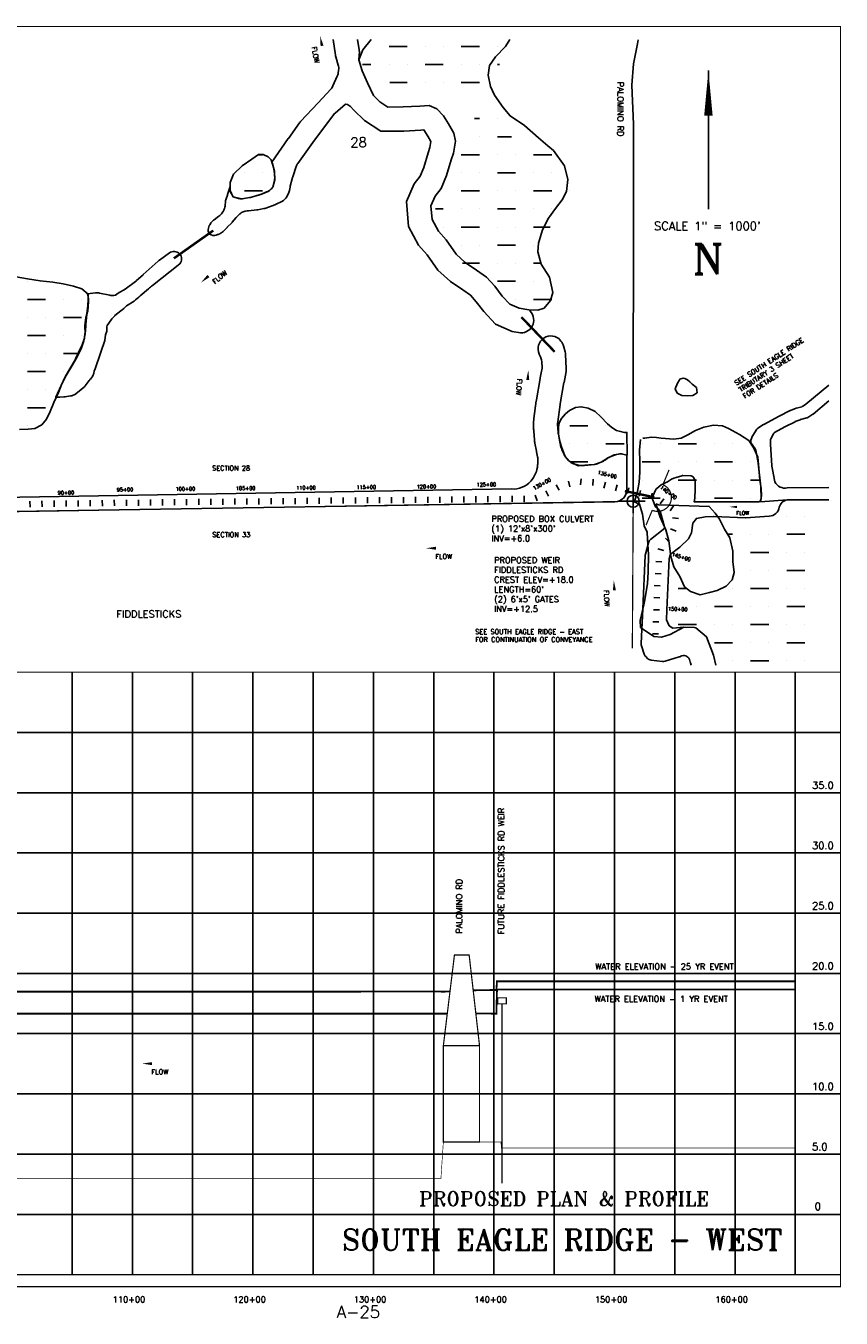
# Model space of a CAD drawing. Extents: x 221291 to 238051, y 790593 to 801335.
# Tile 4 of 4: x 231287 to 238051, y 790593 to 801320. Entities that reach past the tile are written whole.
import ezdxf
from ezdxf.enums import TextEntityAlignment as Align

# ---------------------------------------------------------------- set-up
doc = ezdxf.new("R2010")
doc.units = 0
doc.header["$LTSCALE"] = 800
doc.header["$PDMODE"] = 34
doc.header["$PDSIZE"] = 100
doc.linetypes.add('DASHED', pattern=[0])
doc.layers.get('0').update_dxf_attribs({"linetype": 'CONTINUOUS'})
for name, color, linetype in [('BORDER', 1, 'CONTINUOUS'), ('FLOOD1', 15, 'CONTINUOUS'), ('FLOOD3', 15, 'CONTINUOUS'), ('GRID', 2, 'CONTINUOUS'), ('HATCH', 3, 'CONTINUOUS'), ('MAJROADS', 9, 'CONTINUOUS'), ('PLAKES', 5, 'CONTINUOUS'), ('PRSTRUCT', 13, 'CONTINUOUS'), ('SEC', 2, 'CONTINUOUS'), ('SPROF', 11, 'DASHED'), ('STATIONS', 7, 'CONTINUOUS'), ('STRUCTTEXT', 7, 'CONTINUOUS'), ('STRUCTURES', 1, 'CONTINUOUS'), ('SUBBASINS', 6, 'DASHED'), ('TEXT', 7, 'CONTINUOUS'), ('WL-PRESERVE', 14, 'CONTINUOUS')]:
    doc.layers.add(name, color=color, linetype=linetype)
doc.styles.get("Standard").update_dxf_attribs({"font": 'ROMANT'})

# ---------------------------------------------------------------- blocks, each defined once
blk = doc.blocks.new('*X')
at = {"color": 0}
for p, q in [((229950, 801150), (229950, 801150)), ((230100, 801150), (230250, 801150)), ((230400, 801150), (230400, 801150)), ((230550, 801150), (230550, 801150)), ((234300, 801150), (234450, 801150)), ((234600, 801150), (234600, 801150)), ((234750, 801150), (234750, 801150)), ((234900, 801150), (235050, 801150)), ((235200, 801150), (235200, 801150)), ((229800, 801000), (229950, 801000)), ((230100, 801000), (230100, 801000)), ((230250, 801000), (230250, 801000)), ((230400, 801000), (230550, 801000)), ((230700, 801000), (230700, 801000)), ((234079, 801000), (234150, 801000)), ((234300, 801000), (234300, 801000)), ((234450, 801000), (234450, 801000)), ((234600, 801000), (234750, 801000)), ((234900, 801000), (234900, 801000)), ((235050, 801000), (235050, 801000)), ((235200, 801000), (235218, 801000)), ((225928, 800727), (225928, 800757)), ((225938, 800727), (225938, 800765)), ((225947, 800727), (225947, 800757)), ((226528, 800727), (226528, 800757)), ((226538, 800727), (226538, 800765)), ((226547, 800727), (226547, 800757)), ((229800, 800850), (229800, 800850)), ((229950, 800850), (229950, 800850)), ((230100, 800850), (230250, 800850)), ((230400, 800850), (230400, 800850)), ((230550, 800850), (230550, 800850)), ((230700, 800850), (230709, 800850)), ((234307, 800850), (234450, 800850)), ((234600, 800850), (234600, 800850)), ((234750, 800850), (234750, 800850)), ((234900, 800850), (235050, 800850)), ((225300, 800727), (225375, 800727)), ((225319, 800727), (225307, 800748)), ((225356, 800727), (225368, 800748)), ((225900, 800727), (225975, 800727)), ((225919, 800727), (225907, 800748)), ((225956, 800727), (225968, 800748)), ((226500, 800727), (226575, 800727)), ((226519, 800727), (226507, 800748)), ((226556, 800727), (226568, 800748)), ((229800, 800700), (229950, 800700)), ((230100, 800700), (230100, 800700)), ((230250, 800700), (230250, 800700)), ((230400, 800700), (230550, 800700)), ((229620, 800550), (229650, 800550)), ((229800, 800550), (229800, 800550)), ((229950, 800550), (229950, 800550)), ((230100, 800550), (230250, 800550)), ((230400, 800550), (230400, 800550)), ((230550, 800550), (230550, 800550)), ((235009, 800550), (235050, 800550)), ((235200, 800550), (235200, 800550)), ((229650, 800400), (229650, 800400)), ((229800, 800400), (229950, 800400)), ((230100, 800400), (230100, 800400)), ((230250, 800400), (230250, 800400)), ((230400, 800400), (230550, 800400)), ((235050, 800400), (235050, 800400)), ((235200, 800400), (235316, 800400)), ((225028, 800207), (225028, 800237)), ((225038, 800207), (225038, 800245)), ((225047, 800207), (225047, 800237)), ((225056, 800207), (225068, 800228)), ((225619, 800207), (225607, 800228)), ((225656, 800207), (225668, 800228)), ((229532, 800250), (229650, 800250)), ((229800, 800250), (229800, 800250)), ((229950, 800250), (229950, 800250)), ((230100, 800250), (230250, 800250)), ((230400, 800250), (230400, 800250)), ((233216, 800250), (233250, 800250)), ((234900, 800250), (235050, 800250)), ((235200, 800250), (235200, 800250)), ((235350, 800250), (235350, 800250)), ((235500, 800250), (235650, 800250)), ((225000, 800207), (225075, 800207)), ((225600, 800207), (225675, 800207)), ((229650, 800100), (229650, 800100)), ((229800, 800100), (229950, 800100)), ((230100, 800100), (230100, 800100)), ((230250, 800100), (230250, 800100)), ((230400, 800100), (230459, 800100)), ((233100, 800100), (233100, 800100)), ((233250, 800100), (233250, 800100)), ((234900, 800100), (234900, 800100)), ((235050, 800100), (235050, 800100)), ((235200, 800100), (235350, 800100)), ((235500, 800100), (235500, 800100)), ((235650, 800100), (235650, 800100)), ((229532, 799950), (229650, 799950)), ((229800, 799950), (229800, 799950)), ((229950, 799950), (229950, 799950)), ((230100, 799950), (230250, 799950)), ((233100, 799950), (233250, 799950)), ((234900, 799950), (235050, 799950)), ((235200, 799950), (235200, 799950)), ((235350, 799950), (235350, 799950)), ((235500, 799950), (235650, 799950)), ((235800, 799950), (235800, 799950)), ((234687, 799800), (234750, 799800)), ((234900, 799800), (234900, 799800)), ((235050, 799800), (235050, 799800)), ((235200, 799800), (235350, 799800)), ((235500, 799800), (235500, 799800)), ((235650, 799800), (235650, 799800)), ((224119, 799688), (224107, 799709)), ((224128, 799688), (224128, 799718)), ((224138, 799688), (224138, 799725)), ((224147, 799688), (224147, 799718)), ((224156, 799688), (224168, 799709)), ((224728, 799688), (224728, 799718)), ((224738, 799688), (224738, 799725)), ((224747, 799688), (224747, 799718)), ((224756, 799688), (224768, 799709)), ((225356, 799688), (225368, 799709)), ((234750, 799650), (234750, 799650)), ((234900, 799650), (235050, 799650)), ((235200, 799650), (235200, 799650)), ((235350, 799650), (235350, 799650)), ((235500, 799650), (235638, 799650)), ((234900, 799500), (234900, 799500)), ((235050, 799500), (235050, 799500)), ((235200, 799500), (235350, 799500)), ((235500, 799500), (235500, 799500)), ((234909, 799350), (235050, 799350)), ((235200, 799350), (235200, 799350)), ((235350, 799350), (235350, 799350)), ((235500, 799350), (235561, 799350)), ((223819, 799168), (223807, 799189)), ((223828, 799168), (223828, 799198)), ((223838, 799168), (223838, 799206)), ((223847, 799168), (223847, 799198)), ((223856, 799168), (223868, 799189)), ((224419, 799168), (224407, 799189)), ((224428, 799168), (224428, 799198)), ((224438, 799168), (224438, 799206)), ((224447, 799168), (224447, 799198)), ((224456, 799168), (224468, 799189)), ((225028, 799168), (225028, 799198)), ((225038, 799168), (225038, 799206)), ((225047, 799168), (225047, 799198)), ((225056, 799168), (225068, 799189)), ((231075, 799200), (231150, 799200)), ((231300, 799200), (231300, 799200)), ((235200, 799200), (235350, 799200)), ((235500, 799200), (235500, 799200)), ((231150, 799050), (231150, 799050)), ((231300, 799050), (231450, 799050)), ((231600, 799050), (231600, 799050)), ((231750, 799050), (231750, 799050)), ((235350, 799050), (235350, 799050)), ((235500, 799050), (235650, 799050)), ((231075, 798900), (231150, 798900)), ((231300, 798900), (231300, 798900)), ((231450, 798900), (231450, 798900)), ((231600, 798900), (231750, 798900)), ((230700, 798750), (230850, 798750)), ((231150, 798750), (231150, 798750)), ((231300, 798750), (231450, 798750)), ((231600, 798750), (231600, 798750)), ((231750, 798750), (231750, 798750)), ((223519, 798649), (223507, 798669)), ((223528, 798649), (223528, 798679)), ((223538, 798649), (223538, 798686)), ((223547, 798649), (223547, 798679)), ((223556, 798649), (223568, 798669)), ((224119, 798649), (224107, 798669)), ((224128, 798649), (224128, 798679)), ((224138, 798649), (224138, 798686)), ((224147, 798649), (224147, 798679)), ((224156, 798649), (224168, 798669)), ((224719, 798649), (224707, 798669)), ((224728, 798649), (224728, 798679)), ((224738, 798649), (224738, 798686)), ((224747, 798649), (224747, 798679)), ((224756, 798649), (224768, 798669)), ((230467, 798600), (230550, 798600)), ((230700, 798600), (230700, 798600)), ((230850, 798600), (230850, 798600)), ((231075, 798600), (231150, 798600)), ((231300, 798600), (231300, 798600)), ((231450, 798600), (231450, 798600)), ((231600, 798600), (231727, 798600)), ((230550, 798450), (230550, 798450)), ((230700, 798450), (230850, 798450)), ((231150, 798450), (231150, 798450)), ((231300, 798450), (231450, 798450)), ((231600, 798450), (231600, 798450)), ((230446, 798300), (230550, 798300)), ((230700, 798300), (230700, 798300)), ((230850, 798300), (230850, 798300)), ((231075, 798300), (231150, 798300)), ((231300, 798300), (231300, 798300)), ((231450, 798300), (231450, 798300)), ((223200, 798129), (223275, 798129)), ((223219, 798129), (223207, 798150)), ((223228, 798129), (223228, 798159)), ((223238, 798129), (223238, 798167)), ((223247, 798129), (223247, 798159)), ((223256, 798129), (223268, 798150)), ((223800, 798129), (223875, 798129)), ((223819, 798129), (223807, 798150)), ((223828, 798129), (223828, 798159)), ((223838, 798129), (223838, 798167)), ((223847, 798129), (223847, 798159)), ((223856, 798129), (223868, 798150)), ((224400, 798129), (224475, 798129)), ((224419, 798129), (224407, 798150)), ((224428, 798129), (224428, 798159)), ((224438, 798129), (224438, 798167)), ((224447, 798129), (224447, 798159)), ((224456, 798129), (224468, 798150)), ((231150, 798150), (231150, 798150)), ((231300, 798150), (231450, 798150)), ((231075, 798000), (231150, 798000)), ((231300, 798000), (231300, 798000)), ((235800, 798000), (235950, 798000)), ((236100, 798000), (236100, 798000)), ((235800, 797850), (235800, 797850)), ((235950, 797850), (235950, 797850)), ((236100, 797850), (236250, 797850)), ((236400, 797850), (236400, 797850)), ((236550, 797850), (236550, 797850)), ((236700, 797850), (236850, 797850)), ((237000, 797850), (237000, 797850)), ((237150, 797850), (237150, 797850)), ((237300, 797850), (237304, 797850)), ((222338, 797609), (222338, 797647)), ((222938, 797609), (222938, 797647)), ((223538, 797609), (223538, 797647)), ((224138, 797609), (224138, 797647)), ((235809, 797700), (235950, 797700)), ((236400, 797700), (236550, 797700)), ((236700, 797700), (236700, 797700)), ((236850, 797700), (236850, 797700)), ((237000, 797700), (237150, 797700)), ((237300, 797700), (237300, 797700)), ((222300, 797609), (222375, 797609)), ((222319, 797609), (222307, 797630)), ((222328, 797609), (222328, 797639)), ((222347, 797609), (222347, 797639)), ((222356, 797609), (222368, 797630)), ((222900, 797609), (222975, 797609)), ((222919, 797609), (222907, 797630)), ((222928, 797609), (222928, 797639)), ((222947, 797609), (222947, 797639)), ((222956, 797609), (222968, 797630)), ((223500, 797609), (223575, 797609)), ((223519, 797609), (223507, 797630)), ((223528, 797609), (223528, 797639)), ((223547, 797609), (223547, 797639)), ((223556, 797609), (223568, 797630)), ((224100, 797609), (224175, 797609)), ((224119, 797609), (224107, 797630)), ((224128, 797609), (224128, 797639)), ((224147, 797609), (224147, 797639)), ((224156, 797609), (224168, 797630)), ((236400, 797550), (236400, 797550)), ((236550, 797550), (236550, 797550)), ((236700, 797550), (236850, 797550)), ((237000, 797550), (237000, 797550)), ((237150, 797550), (237150, 797550)), ((237300, 797550), (237376, 797550)), ((236400, 797400), (236550, 797400)), ((236700, 797400), (236700, 797400)), ((236850, 797400), (236850, 797400)), ((237000, 797400), (237150, 797400)), ((237300, 797400), (237300, 797400)), ((237600, 797250), (237600, 797250)), ((237750, 797250), (237750, 797250)), ((221456, 797090), (221468, 797111)), ((222019, 797090), (222007, 797111)), ((222028, 797090), (222028, 797120)), ((222038, 797090), (222038, 797127)), ((222047, 797090), (222047, 797120)), ((222056, 797090), (222068, 797111)), ((222619, 797090), (222607, 797111)), ((222628, 797090), (222628, 797120)), ((222638, 797090), (222638, 797127)), ((222647, 797090), (222647, 797120)), ((222656, 797090), (222668, 797111)), ((221454, 797090), (221475, 797090)), ((222000, 797090), (222075, 797090)), ((222600, 797090), (222675, 797090)), ((237110, 797100), (237150, 797100)), ((237300, 797100), (237300, 797100)), ((237450, 797100), (237450, 797100)), ((237600, 797100), (237750, 797100)), ((237150, 796950), (237150, 796950)), ((237300, 796950), (237450, 796950)), ((237600, 796950), (237600, 796950)), ((237750, 796950), (237750, 796950)), ((237300, 796800), (237300, 796800)), ((237450, 796800), (237450, 796800)), ((237600, 796800), (237750, 796800)), ((221719, 796570), (221707, 796591)), ((221728, 796570), (221728, 796600)), ((221738, 796570), (221738, 796608)), ((221747, 796570), (221747, 796600)), ((221756, 796570), (221768, 796591)), ((222319, 796570), (222307, 796591)), ((222328, 796570), (222328, 796600)), ((222338, 796570), (222338, 796608)), ((222347, 796570), (222347, 796600)), ((222356, 796570), (222368, 796591)), ((222909, 796587), (222907, 796591)), ((236700, 796650), (236770, 796650)), ((237150, 796650), (237150, 796650)), ((237300, 796650), (237450, 796650)), ((237600, 796650), (237600, 796650)), ((237750, 796650), (237750, 796650)), ((221700, 796570), (221775, 796570)), ((222300, 796570), (222375, 796570)), ((236700, 796500), (236700, 796500)), ((236850, 796500), (236850, 796500)), ((237000, 796500), (237150, 796500)), ((237300, 796500), (237300, 796500)), ((237450, 796500), (237450, 796500)), ((237600, 796500), (237750, 796500)), ((236700, 796350), (236850, 796350)), ((237000, 796350), (237000, 796350)), ((237150, 796350), (237150, 796350)), ((237300, 796350), (237450, 796350)), ((237600, 796350), (237600, 796350)), ((237750, 796350), (237750, 796350)), ((237000, 796200), (237150, 796200)), ((237300, 796200), (237300, 796200)), ((237450, 796200), (237450, 796200)), ((237600, 796200), (237750, 796200)), ((237000, 796050), (237000, 796050)), ((237150, 796050), (237150, 796050)), ((237300, 796050), (237450, 796050)), ((237600, 796050), (237600, 796050)), ((237750, 796050), (237750, 796050))]:
    blk.add_line(p, q, dxfattribs=at)
blk = doc.blocks.new('PRWEIR')
at = {"layer": 'PRSTRUCT', "color": 0, "const_width": 10}
blk.add_lwpolyline([(-35, 0), (-35, 50), (35, 50), (35, 0)], close=True, dxfattribs=at)
blk.add_lwpolyline([(0, 0), (0, -1490)], dxfattribs=at)
blk = doc.blocks.new('WEIR')
at = {"layer": 'STRUCTURES', "color": 0, "const_width": 20}
blk.add_lwpolyline([(0, 498), (0, 230, -1), (0, -230), (0, -498)], format="xyb", dxfattribs=at)
blk = doc.blocks.new('FLARROW')
at = {"layer": 'PLAKES', "color": 0}
blk.add_lwpolyline([(0, 0, 0, 0.05, 0), (0.168, 0, 0, 0, -0.087559), (0.267, -0.018, 0, 0, 0.245722), (0.355, -0.006, 0, 0, -0.309425), (0.492, -0.004, 0, 0, 0), (0.558, -0.006, 0, 0, 0)], format="xyseb", dxfattribs=at)
blk.add_text('FLOW', height=0.08, dxfattribs=at).set_placement((0.295, -0.176), align=Align.CENTER)

msp = doc.modelspace()

# ---------------------------------------------------------------- linework, layer by layer
at = {"layer": 'BORDER', "color": 0, "const_width": 10}
msp.add_lwpolyline([(221296, 790855), (238046, 790855), (238046, 801315), (221296, 801315)], close=True, dxfattribs=at)
for points in [[(221296, 795955), (238046, 795955)], [(221296, 790955), (238046, 790955)]]:
    msp.add_lwpolyline(points, dxfattribs=at)
at = {"layer": 'FLOOD1', "color": 0, "const_width": 15}
for points in [[(235021, 793122), (235051, 793122), (235191, 793121), (235196, 793321), (235231, 793322), (237671, 793322)], [(222181, 792904), (222631, 792904), (222681, 792904), (223481, 792904), (223531, 792904), (228181, 793082), (228191, 793083), (229581, 793115), (229606, 793115), (229611, 793120), (229631, 793121), (234381, 793121), (234431, 793121), (234731, 793121), (234751, 793121), (234784, 793121)]]:
    msp.add_lwpolyline(points, dxfattribs=at)
at = {"layer": 'FLOOD3', "color": 0, "const_width": 15}
for points in [[(234999, 793314), (235051, 793316), (235191, 793317), (235196, 793389), (235231, 793389), (237671, 793389)], [(222181, 793080), (222631, 793080), (222681, 793080), (223481, 793080), (223531, 793080), (228181, 793243), (228191, 793243), (229581, 793295), (229606, 793296), (229611, 793303), (229631, 793303), (234381, 793304), (234431, 793304), (234731, 793304), (234751, 793303), (234806, 793306)]]:
    msp.add_lwpolyline(points, dxfattribs=at)
at = {"layer": 'GRID', "color": 0}
for points in [[(231671, 790955), (231671, 795955)], [(232171, 790955), (232171, 795955)], [(232671, 790955), (232671, 795955)], [(233171, 790955), (233171, 795955)], [(233671, 790955), (233671, 795955)], [(234171, 790955), (234171, 795955)], [(234671, 790955), (234671, 795955)], [(235171, 790955), (235171, 795955)], [(235671, 790955), (235671, 795955)], [(236171, 790955), (236171, 795955)], [(236671, 790955), (236671, 795955)], [(237171, 790955), (237171, 795955)], [(237671, 790955), (237671, 795955)], [(221296, 795455), (238046, 795455)], [(221296, 794955), (238046, 794955)], [(221296, 794455), (238046, 794455)], [(221296, 793955), (238046, 793955)], [(221296, 793455), (238046, 793455)], [(221296, 792955), (238046, 792955)], [(221296, 792455), (238046, 792455)], [(221296, 791955), (238046, 791955)], [(221296, 791455), (238046, 791455)]]:
    msp.add_lwpolyline(points, dxfattribs=at)
at = {"layer": 'MAJROADS', "color": 0}
msp.add_lwpolyline([(236367, 801205), (236362, 801171), (236329, 801004), (236316, 800829), (236329, 800503), (236326, 797374)], dxfattribs=at)
at = {"layer": 'PLAKES', "color": 0}
for points in [[(233938, 800669), (233852, 800596, 0.006734), (233850, 800594), (233682, 800372, 0.006178), (233681, 800370), (233543, 800178, 0.07425), (233529, 800152), (233501, 800068, 0.019195), (233499, 800061), (233481, 799990, 0.023652), (233479, 799981), (233475, 799954, -0.092714), (233462, 799919), (233452, 799902, -0.146626), (233411, 799863), (233364, 799839, -0.027671), (233354, 799835), (233279, 799807, -0.044966), (233262, 799803), (233212, 799794, -0.018882), (233204, 799793), (233133, 799786, 0.023358), (233124, 799785), (233107, 799781, 0.089591), (233074, 799769), (233073, 799768, 0.073217), (233051, 799749), (233034, 799731, 0.006911), (233032, 799729), (233000, 799691, -0.020788), (232995, 799685), (232958, 799648, -0.004386), (232957, 799647), (232923, 799614, -0.082188), (232896, 799595), (232883, 799589), (232878, 799589, -0.644336), (232799, 799630), (232806, 799653, -0.091514), (232823, 799685), (232829, 799692, -0.067746), (232849, 799711), (232888, 799739, 0.049273), (232902, 799752), (232911, 799761, 0.044289), (232921, 799775), (232923, 799778, 0.073391), (232935, 799804), (232938, 799814, 0.052409), (232942, 799834), (232943, 799857, -0.065896), (232948, 799883), (232959, 799915, 0.011503), (232961, 799920), (232968, 799944, -0.003112), (232968, 799945), (232981, 799987), (232981, 799980, 0.134787), (232992, 799929), (233007, 799901), (233052, 799888, 0.114051), (233097, 799886), (233142, 799894, 0.026795), (233152, 799896), (233230, 799919, 0.028865), (233241, 799923), (233285, 799941, 0.064888), (233308, 799954), (233317, 799962, 0.046423), (233331, 799975), (233336, 799980), (233350, 800039, 0.011142), (233351, 800044), (233353, 800053), (233346, 800121, 0.040349), (233344, 800136), (233337, 800163, 0.01311), (233335, 800168), (233329, 800188), (233464, 800384, -0.003692), (233465, 800386), (233558, 800515, -0.03349), (233566, 800525), (233711, 800680, 0.002185), (233712, 800680), (233817, 800794, 0.081286), (233834, 800821), (233871, 800902, 0.065552), (233878, 800927), (233882, 800951, 0.112075), (233879, 800995), (233859, 801064, -0.034206), (233856, 801077), (233836, 801208, -0.013281)], [(234038, 801208), (234052, 801121, 0.034206), (234055, 801107), (234049, 801039)], [(235460, 798963, -0.717951), (235392, 798771), (235322, 798783), (235184, 798843), (235087, 798948), (235024, 799030), (234975, 799084), (234913, 799129), (234811, 799197), (234705, 799292), (234618, 799419), (234545, 799499), (234463, 799655), (234444, 799861), (234510, 800009), (234559, 800073), (234589, 800145), (234625, 800267), (234640, 800311), (234647, 800360), (234623, 800405), (234589, 800456), (234565, 800455), (234423, 800447), (234232, 800446), (234096, 800534), (234005, 800624), (233980, 800652), (233957, 800666), (233938, 800669)], [(232023, 798910, 0.043341), (231994, 798880), (231961, 798832, -0.002801), (231958, 798786), (231948, 798754), (231943, 798707), (231910, 798612, -0.002575), (231909, 798611), (231858, 798466, 0.025791), (231855, 798456), (231850, 798435, -0.137752), (231824, 798388), (231822, 798387, 0.03441), (231813, 798377), (231779, 798332, -0.057977), (231763, 798315), (231729, 798287, -0.0219), (231722, 798281), (231698, 798264, -0.111959), (231657, 798248), (231614, 798241, -0.029456), (231602, 798240), (231568, 798239, 0.002495), (231567, 798239), (231535, 798237), (231611, 798402, -0.025864), (231615, 798411), (231696, 798548, 0.021405), (231700, 798555), (231750, 798660, 0.031223), (231755, 798672), (231771, 798719, 0.049389), (231775, 798739), (231780, 798777, 0.017945), (231781, 798784), (231784, 798840, -0.01037), (231784, 798844), (231792, 798925, -0.008911), (231792, 798929), (231801, 798999, 0.011641), (231802, 799004), (231805, 799044, 0.076805), (231803, 799075), (231798, 799095), (231865, 799104, -0.087617), (231899, 799102), (231984, 799084, 0.079023), (232016, 799082), (232032, 799084), (232054, 799100, -0.025776), (232062, 799106), (232102, 799130, 0.02235), (232110, 799135), (232197, 799198, 0.024633), (232205, 799205), (232261, 799254, 0.00284), (232261, 799255), (232386, 799368, -0.030631), (232395, 799376), (232478, 799435, -0.897457), (232564, 799344), (232339, 799166, 0.000915), (232306, 799137), (232236, 799079, 0.00802), (232185, 799035), (232122, 798995, -0.049327), (232074, 798954), (232026, 798917, 0.007305), (232023, 798910)], [(231030, 797285), (236175, 797370, 0.408721), (236273, 797470), (236274, 797756), (236230, 797769), (236215, 797767, 0.005249), (236213, 797767), (236188, 797762, 0.046156), (236171, 797757), (236136, 797744, 0.078323), (236109, 797729), (236096, 797719, -0.067969), (236073, 797705), (236033, 797688, -0.069845), (236006, 797680), (235967, 797676, -0.021481), (235959, 797675), (235891, 797672, -0.095438), (235853, 797678), (235831, 797686, -0.122472), (235790, 797713), (235770, 797735, -0.080301), (235753, 797761), (235734, 797804, -0.054155), (235727, 797824), (235705, 797930, -0.035634), (235704, 797944), (235699, 798013, -0.048804), (235700, 798032), (235720, 798178, -0.010558), (235720, 798182), (235751, 798359, -0.004247), (235752, 798360), (235770, 798451, 0.060928), (235771, 798476), (235765, 798591, 0.054789), (235762, 798613), (235748, 798663, 0.110499), (235727, 798702), (235709, 798724, 0.851107), (235555, 798579, -0.082287), (235569, 798515), (235570, 798502, -0.060928), (235566, 798454), (235555, 798398, 0.004247), (235555, 798394), (235523, 798215, 0.010558), (235522, 798207), (235502, 798062, 0.032215), (235500, 798036), (235500, 797972, 0.018042), (235501, 797957), (235506, 797884, 0.036201), (235510, 797855), (235524, 797790, -0.007566), (235525, 797784), (235532, 797744, -0.045574), (235536, 797708), (235536, 797706, -0.04), (235533, 797675, -0.165979), (235477, 797541, -0.234501), (235317, 797476), (231075, 797406)], [(237950, 798337), (237758, 798179, -0.026709), (237756, 798177), (237733, 798162, -0.083075), (237725, 798158), (237682, 798147, 0.03303), (237679, 798146), (237630, 798126, 0.019872), (237628, 798126), (237538, 798080, 0.005202), (237537, 798080), (237409, 798012, 0.022829), (237407, 798011), (237360, 797981, 0.110235), (237353, 797973), (237319, 797920, 0.038323), (237317, 797916), (237303, 797881, 0.257136), (237305, 797857), (237339, 797808, -0.105191), (237343, 797799), (237363, 797693, -0.018679), (237363, 797691), (237385, 797495, -0.021132), (237385, 797493), (237387, 797396, -0.160446), (237383, 797381), (237382, 797380, -0.244289), (237362, 797369), (236833, 797368), (236838, 797401, 0.027009), (236838, 797403), (236840, 797471, 0.006578), (236840, 797472), (236840, 797543, 0.140441), (236836, 797557), (236826, 797572, 0.24847), (236806, 797584), (236737, 797587, 0.081492), (236729, 797586), (236682, 797572, 0.100407), (236612, 797535, 0.002504), (236597, 797531), (236580, 797519, 0.022273), (236559, 797510), (236521, 797481, 0.11923), (236514, 797472), (236485, 797412, 0.216306), (236485, 797391), (236512, 797328, -0.077836), (236549, 797291), (236589, 797150, -0.007205), (236589, 797149)], [(237604, 797486, -0.35197), (237502, 797534), (237482, 797637), (237477, 797666, -0.026432), (237477, 797669), (237464, 797847, -0.029463), (237464, 797850), (237466, 797882, -0.101536), (237468, 797892), (237489, 797934, -0.155509), (237499, 797945), (237584, 797991, -0.00943), (237585, 797992), (237670, 798034, -0.019872), (237671, 798035), (237710, 798051, -0.03303), (237714, 798052), (237766, 798066, 0.083075), (237774, 798069), (237816, 798097, 0.026709), (237818, 798098), (237950, 798207, -0.006211)], [(237604, 797486), (237950, 797487, -0.362511)], [(236922, 797244), (236992, 797248, -0.025087), (236994, 797248), (237258, 797237, 0.026455), (237260, 797237), (237454, 797250, 0.365186), (237538, 797325, -0.291728), (237604, 797386, -0.322083)], [(236807, 796013), (236802, 796033, 0.025581), (236800, 796038), (236792, 796061, 0.459153), (236720, 796087), (236718, 796086, -0.052244), (236708, 796082), (236591, 796046, -0.105175), (236570, 796044), (236474, 796055, -0.167894), (236445, 796070), (236430, 796085, -0.112651), (236418, 796104), (236394, 796173, -0.097421), (236391, 796192), (236406, 796482, 0.001765), (236406, 796482), (236426, 796924, -0.053424), (236427, 796934), (236453, 797030, -0.163614), (236470, 797057), (236589, 797150)]]:
    msp.add_lwpolyline(points, format="xyb", dxfattribs=at)
for points in [[(236338, 797380), (236344, 797371)], [(236746, 796330), (236655, 796320), (236624, 796340), (236602, 796389), (236606, 796472), (236625, 796899), (236633, 796931), (236712, 796992), (236784, 797062), (236809, 797111), (236822, 797193), (236851, 797231), (236922, 797244)]]:
    msp.add_lwpolyline(points, dxfattribs=at)
at = {"layer": 'PRSTRUCT', "color": 0, "const_width": 10}
msp.add_lwpolyline([(234751, 792855), (234843, 793608), (234965, 793608), (235051, 792855)], dxfattribs=at)
msp.add_lwpolyline([(234751, 792055), (235051, 792055), (235051, 792855), (234751, 792855)], close=True, dxfattribs=at)
at = {"layer": 'SEC', "color": 0}
msp.add_point((236326, 797374), dxfattribs=at)
at = {"layer": 'SPROF', "color": 0, "const_width": 5}
msp.add_lwpolyline([(222181, 792575), (222631, 792575), (222681, 791755), (223481, 791755), (223531, 792755), (228181, 792855), (228191, 792855), (229581, 792855), (229606, 792905), (229611, 792905), (229631, 791755), (234381, 791755), (234431, 791755), (234731, 791755), (234751, 792055), (235230, 792055), (235231, 792005), (237671, 792005)], dxfattribs=at)
at = {"layer": 'STATIONS', "color": 0}
for p, q in [((235788, 797542), (235801, 797494)), ((235893, 797561), (235890, 797511)), ((235993, 797556), (235990, 797506)), ((235600, 797461), (235624, 797417)), ((235687, 797509), (235712, 797466)), ((236095, 797533), (236083, 797484)), ((236192, 797509), (236180, 797460)), ((236289, 797486), (236278, 797438)), ((236386, 797464), (236375, 797415)), ((236484, 797441), (236473, 797393)), ((231321, 797376), (231322, 797326)), ((231421, 797377), (231422, 797327)), ((231521, 797379), (231522, 797329)), ((231621, 797380), (231622, 797330)), ((231721, 797381), (231722, 797331)), ((231821, 797382), (231822, 797332)), ((231921, 797384), (231922, 797334)), ((232021, 797385), (232022, 797335)), ((232121, 797386), (232122, 797336)), ((232221, 797387), (232222, 797337)), ((232321, 797389), (232322, 797339)), ((232421, 797390), (232422, 797340)), ((232521, 797391), (232521, 797341)), ((232621, 797392), (232621, 797342)), ((232721, 797393), (232721, 797343)), ((232821, 797394), (232821, 797344)), ((232921, 797395), (232921, 797345)), ((233021, 797396), (233021, 797346)), ((233121, 797397), (233121, 797347)), ((233221, 797398), (233221, 797348)), ((233321, 797399), (233321, 797349)), ((233421, 797400), (233421, 797350)), ((233521, 797401), (233521, 797351)), ((233621, 797402), (233621, 797352)), ((233721, 797403), (233721, 797353)), ((233821, 797404), (233821, 797354)), ((233921, 797405), (233921, 797355)), ((234021, 797406), (234021, 797356)), ((234121, 797407), (234121, 797357)), ((234221, 797408), (234221, 797358)), ((234321, 797409), (234321, 797359)), ((234421, 797409), (234421, 797359)), ((234521, 797410), (234521, 797360)), ((234621, 797411), (234621, 797361)), ((234721, 797412), (234721, 797362)), ((234821, 797413), (234821, 797363)), ((234921, 797414), (234921, 797364)), ((235021, 797415), (235021, 797365)), ((235121, 797416), (235121, 797366)), ((235221, 797417), (235221, 797367)), ((235321, 797418), (235321, 797368)), ((235421, 797419), (235421, 797369)), ((235512, 797424), (235528, 797377)), ((236581, 797394), (236551, 797353)), ((236661, 797335), (236632, 797294)), ((236702, 797231), (236653, 797236)), ((236682, 797126), (236636, 797145)), ((236627, 797033), (236593, 797069)), ((236579, 796964), (236531, 796978)), ((236565, 796871), (236515, 796874)), ((236558, 796771), (236508, 796775)), ((236547, 796572), (236497, 796574)), ((236551, 796671), (236501, 796675)), ((236544, 796472), (236494, 796474)), ((236540, 796372), (236490, 796374)), ((236537, 796273), (236487, 796274))]:
    msp.add_line(p, q, dxfattribs=at)
at = {"layer": 'STRUCTURES', "color": 0, "const_width": 20}
for points in [[(232515, 799390), (232842, 799621)], [(235398, 798903), (235675, 798614)], [(236257, 797459), (236501, 797407)]]:
    msp.add_lwpolyline(points, dxfattribs=at)
at = {"layer": 'SUBBASINS', "color": 0, "const_width": 10}
msp.add_lwpolyline([(223457, 797203), (225801, 797213), (231030, 797285), (236326, 797374), (236319, 796153)], dxfattribs=at)
at = {"layer": 'TEXT', "color": 0}
msp.add_line((236950, 800950), (236950, 799799), dxfattribs=at)
msp.add_lwpolyline([(236950, 800950, 0, 70, 0), (236950, 800575, 70, 70, 0)], format="xyseb", dxfattribs=at)
at = {"layer": 'WL-PRESERVE', "color": 0}
for points in [[(234152, 801208), (234083, 801122), (234049, 801039), (234077, 800946), (234122, 800847), (234171, 800741), (234223, 800690), (234290, 800646), (234417, 800647), (234555, 800654), (234633, 800658), (234697, 800632), (234753, 800572), (234795, 800508), (234838, 800428), (234851, 800364), (234835, 800264), (234816, 800208), (234778, 800078), (234734, 799971), (234683, 799905), (234648, 799827), (234659, 799713), (234710, 799615), (234775, 799544), (234857, 799424), (234933, 799355), (235027, 799293), (235110, 799233), (235177, 799158), (235240, 799077), (235303, 799009), (235379, 798976), (235460, 798963), (235534, 798961), (235586, 798977), (235640, 799040), (235659, 799108), (235633, 799233), (235563, 799342), (235535, 799443), (235540, 799517), (235574, 799626), (235624, 799723), (235682, 799804), (235736, 799876), (235773, 799946), (235785, 800044), (235756, 800159), (235664, 800286), (235617, 800323), (235540, 800391), (235424, 800493), (235304, 800573), (235248, 800643), (235175, 800744), (235142, 800817), (235124, 800911), (235134, 800990), (235184, 801063), (235267, 801149), (235303, 801208)], [(231233, 797969), (231307, 797973), (231362, 797979), (231420, 798009), (231458, 798056), (231488, 798118), (231518, 798193), (231557, 798276), (231586, 798349), (231621, 798419), (231671, 798501), (231711, 798568), (231745, 798638), (231768, 798706), (231780, 798765), (231777, 798832), (231786, 798900), (231800, 798954), (231807, 799029), (231803, 799093), (231752, 799136), (231681, 799160), (231597, 799178), (231511, 799192), (231406, 799204), (231302, 799219), (231206, 799237)], [(236992, 798006), (236911, 797989), (236842, 797961), (236779, 797924), (236723, 797898), (236664, 797890), (236559, 797897), (236520, 797903), (236476, 797907), (236423, 797899), (236406, 797897)], [(237383, 797368), (237391, 797422), (237388, 797481), (237376, 797549), (237368, 797649), (237359, 797739), (237328, 797814), (237286, 797877), (237208, 797929), (237118, 797979), (237068, 798001), (236992, 798006)], [(237013, 796013), (236992, 796096), (236935, 796249), (236845, 796324), (236834, 796325), (236746, 796330), (236634, 796268), (236560, 796245), (236498, 796251), (236498, 796251), (236387, 796327), (236385, 796385), (236415, 796514), (236423, 796556), (236446, 796691), (236449, 796785), (236453, 796931), (236445, 797059), (236443, 797117), (236416, 797171), (236402, 797267), (236377, 797350), (236335, 797370), (236344, 797399), (236361, 797454), (236376, 797532), (236380, 797615), (236381, 797703), (236379, 797797), (236387, 797887)], [(237383, 797368), (237604, 797386), (237950, 797387)]]:
    msp.add_lwpolyline(points, dxfattribs=at)
for points in [[(233162, 800213), (233081, 800157), (233009, 800089), (232983, 800020), (232980, 799952), (233007, 799902), (233077, 799883), (233148, 799894), (233236, 799921), (233302, 799948), (233336, 799981), (233352, 800042), (233349, 800114), (233337, 800164), (233322, 800207), (233298, 800234), (233255, 800253), (233218, 800252)], [(236708, 798377), (236694, 798353), (236674, 798308), (236691, 798272), (236729, 798253), (236780, 798249), (236821, 798252), (236857, 798274), (236851, 798318), (236815, 798345), (236796, 798366), (236777, 798382), (236755, 798393), (236742, 798395), (236721, 798390), (236714, 798387)], [(236275, 797757), (236224, 797769), (236167, 797758), (236114, 797731), (236061, 797699), (236006, 797680), (235922, 797670), (235870, 797667), (235801, 797704), (235759, 797751), (235730, 797826), (235715, 797881), (235705, 797932), (235706, 797989), (235713, 798026), (235732, 798061), (235763, 798099), (235797, 798127), (235848, 798151), (235893, 798159), (235952, 798146), (236011, 798118), (236058, 798076), (236112, 798018), (236149, 797985), (236187, 797962), (236242, 797947), (236253, 797946), (236274, 797945)], [(236513, 797353), (236549, 797241), (236596, 797137), (236621, 797045), (236639, 796915), (236662, 796831), (236712, 796749), (236751, 796665), (236801, 796626), (236882, 796598), (236959, 796616), (237023, 796633), (237098, 796668), (237148, 796723), (237164, 796783), (237154, 796874), (237153, 796959), (237127, 797071), (237084, 797141), (237043, 797226), (237005, 797274), (236957, 797331), (236538, 797344)]]:
    msp.add_lwpolyline(points, close=True, dxfattribs=at)

# ---------------------------------------------------------------- block references
at = {"layer": 'HATCH', "color": 0}
msp.add_blockref('*X', (0, 0), dxfattribs=at)
msp.add_blockref('*X', (0, 0), dxfattribs=at)
msp.add_blockref('*X', (0, 0), dxfattribs=at)
msp.add_blockref('*X', (0, 0), dxfattribs=at)
msp.add_blockref('*X', (0, 0), dxfattribs=at)
msp.add_blockref('*X', (0, 0), dxfattribs=at)
msp.add_blockref('*X', (0, 0), dxfattribs=at)
msp.add_blockref('*X', (0, 0), dxfattribs=at)
msp.add_blockref('*X', (0, 0), dxfattribs=at)
msp.add_blockref('*X', (0, 0), dxfattribs=at)
at = {"layer": 'PLAKES', "color": 0, "xscale": 0.5, "yscale": 0.5, "zscale": 0.5, "rotation": 337.3801350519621}
msp.add_blockref('WEIR', (236528, 797405), dxfattribs=at)
at = {"layer": 'PRSTRUCT', "color": 0}
msp.add_blockref('PRWEIR', (235238, 793202), dxfattribs=at)
at = {"layer": 'TEXT', "color": 0, "xscale": 500, "yscale": 500, "zscale": 500}
for p, rotation in [((233728, 801236), 281.4211862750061), ((232739, 799188), 41.23014623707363), ((235456, 798464), 266.5317707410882), ((236165, 796718), 273.4473868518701)]:
    msp.add_blockref('FLARROW', p, dxfattribs=dict(at, rotation=rotation))
at = {"layer": 'TEXT', "color": 0}
for p, xscale, yscale, zscale in [((237123, 797327), 375, 375, 375), ((234606, 796984), 500, 500, 500), ((232251, 792706), 500, 500, 500)]:
    msp.add_blockref('FLARROW', p, dxfattribs=dict(at, xscale=xscale, yscale=yscale, zscale=zscale))

# ---------------------------------------------------------------- texts
at = {"layer": 'STATIONS', "color": 0}
for s, rotation, p in [('130+00', 28.9264, (235576, 797505)), ('135+00', 346.0097, (236107, 797581)), ('90+00', 0.7226, (231620, 797430)), ('95+00', 0.7226, (232110, 797456)), ('100+00', 0.5531, (232611, 797462)), ('105+00', 0.5531, (233111, 797467)), ('110+00', 0.5531, (233611, 797471)), ('115+00', 0.5531, (234111, 797476)), ('120+00', 0.5531, (234611, 797481)), ('125+00', 0.5531, (235108, 797498)), ('140+00', 323.822, (236610, 797434)), ('145+00', 343.8099, (236721, 796897)), ('150+00', 358.1281, (236695, 796464))]:
    msp.add_text(s, height=30, rotation=rotation, dxfattribs=at).set_placement(p, align=Align.CENTER)
at = {"layer": 'STRUCTTEXT', "color": 0}
for s, p in [('PROPOSED BOX CULVERT', (235149, 797203)), ("(1) 12'x8'x300'", (235149, 797122)), ('INV=+6.0', (235149, 797041)), ('PROPOSED WEIR', (235172, 796860)), ('FIDDLESTICKS RD', (235172, 796779)), ('CREST ELEV=+18.0', (235172, 796698)), ("(2) 6'x5' GATES", (235172, 796536)), ("LENGTH=60'", (235172, 796617)), ('INV=+12.5', (235172, 796455))]:
    msp.add_text(s, height=50, dxfattribs=at).set_placement(p)
at = {"layer": 'TEXT', "color": 0}
for s, height, rotation, p in [('PALOMINO RD', 50, 270, (236196, 800855)), ('SEE SOUTH EAGLE RIDGE ', 40, 33.1741, (237182, 798333)), ('TRIBUTARY 3 SHEET', 40, 33.1741, (237218, 798279)), ('FOR DETAILS', 40, 33.1741, (237253, 798225)), ('FUTURE FIDDLESTICKS RD WEIR', 50, 90, (235256, 793781)), ('PALOMINO RD', 50, 90, (234907, 793786))]:
    msp.add_text(s, height=height, rotation=rotation, dxfattribs=at).set_placement(p)
for s, height, p in [('28', 80, (233979, 800314)), ('SECTION 28', 40, (232832, 797629)), ('SECTION 33', 40, (232834, 797077)), ('FIDDLESTICKS', 60, (232038, 796408)), ('SEE SOUTH EAGLE RIDGE - EAST', 40, (235015, 796271)), ('FOR CONTINUATION OF CONVEYANCE', 40, (235015, 796206)), ('35.0', 60, (237810, 794986)), ('30.0', 60, (237810, 794486)), ('25.0', 60, (237810, 793986)), ('20.0', 60, (237810, 793486)), ('15.0', 60, (237810, 792986)), ('10.0', 60, (237810, 792486)), ('5.0', 60, (237810, 791986)), ('0', 60, (237832, 791491))]:
    msp.add_text(s, height=height, dxfattribs=at).set_placement(p)
for s, height, p in [('SCALE 1" = 1000\'', 70.01, (236941, 799624)), ('N', 250, (236948, 799258)), ('WATER ELEVATION - 25 YR EVENT', 50, (236585, 793487)), ('WATER ELEVATION - 1 YR EVENT', 50, (236558, 793218)), ('PROPOSED PLAN & PROFILE', 120, (235752, 791525)), ('SOUTH EAGLE RIDGE - WEST', 175, (235736, 791157)), ('110+00', 50, (232143, 790724)), ('120+00', 50, (233143, 790724)), ('A-25', 100, (234046, 790595)), ('130+00', 50, (234143, 790724)), ('140+00', 50, (235143, 790724)), ('150+00', 50, (236143, 790724)), ('160+00', 50, (237143, 790724))]:
    msp.add_text(s, height=height, dxfattribs=at).set_placement(p, align=Align.CENTER)

doc.saveas('drawing.dxf')
